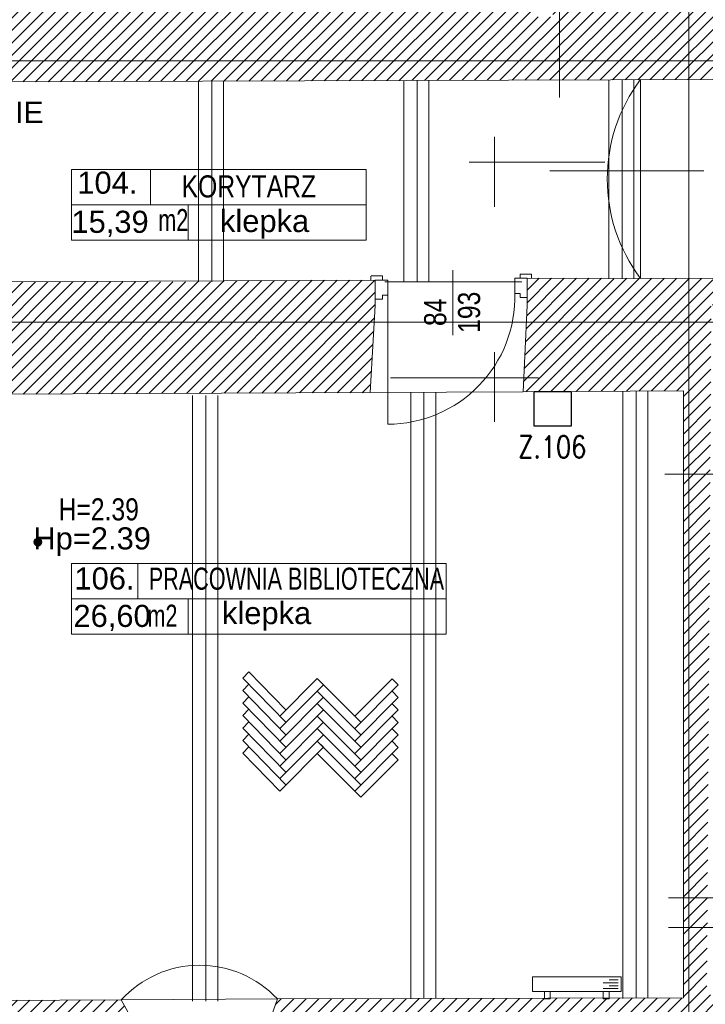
# Model space of a CAD drawing. Header units: millimetres. Extents: x -573548 to 674770, y -184010 to -47794.
# Tile 43 of 181: x 109136 to 113789, y -154884 to -148203. Entities that reach past the tile are written whole.
import ezdxf
from ezdxf.enums import TextEntityAlignment as Align

# ---------------------------------------------------------------- set-up
doc = ezdxf.new("R2010")
doc.units = ezdxf.units.MM
for name, color, linetype, lineweight in [('A.05 RZUT 1 PIĘTRA_is$0$0_Nr_pióra__12', 8, 'Continuous', 9), ('A.05 RZUT 1 PIĘTRA_is$0$0_Nr_pióra__25', 8, 'Continuous', 9), ('A.05 RZUT 1 PIĘTRA_is$0$A-DRZWI_Nr_pióra__9', 8, 'Continuous', 9), ('A.05 RZUT 1 PIĘTRA_is$0$A-OPISY-2_Nr_pióra__2', 8, 'Continuous', 9), ('A.05 RZUT 1 PIĘTRA_is$0$A-OPISY-3_Nr_pióra__6', 8, 'Continuous', 9), ('A.05 RZUT 1 PIĘTRA_is$0$A-WYSOKOSCI_Nr_pióra__7', 8, 'Continuous', 9), ('A.05 RZUT 1 PIĘTRA_is$0$belki nad_Nr_pióra__1', 8, 'Continuous', 9), ('A.05 RZUT 1 PIĘTRA_is$0$DIM MALY_Nr_pióra__8', 8, 'Continuous', 9), ('A.05 RZUT 1 PIĘTRA_is$0$Drawing & Figure_Nr_pióra__18', 8, 'Continuous', 9), ('A.05 RZUT 1 PIĘTRA_is$0$DRZWI_Nr_pióra__41', 8, 'Continuous', 9), ('A.05 RZUT 1 PIĘTRA_is$0$linia nadproza_Nr_pióra__1', 8, 'Continuous', 9), ('A.05 RZUT 1 PIĘTRA_is$0$Nowe_00 ZMIANY_Nr_pióra__59', 8, 'Continuous', 9), ('A.05 RZUT 1 PIĘTRA_is$0$opisy inne_Nr_pióra__1', 8, 'Continuous', 9), ('A.05 RZUT 1 PIĘTRA_is$0$OSIE_Nr_pióra__1', 8, 'Continuous', 9), ('A.05 RZUT 1 PIĘTRA_is$0$podciagi_Nr_pióra__1', 8, 'Continuous', 9), ('A.05 RZUT 1 PIĘTRA_is$0$POSADZKI_Nr_pióra__18', 8, 'Continuous', 9), ('A.05 RZUT 1 PIĘTRA_is$0$strop_Nr_pióra__8', 8, 'Continuous', 9), ('A.05 RZUT 1 PIĘTRA_is$0$Structural - Bearing_Nr_pióra__21', 8, 'Continuous', 9), ('A.05 RZUT 1 PIĘTRA_is$0$Structural - Grid', 8, 'Continuous', 9), ('A.05 RZUT 1 PIĘTRA_is$0$Structural - Grid_Nr_pióra__17', 8, 'Continuous', 9), ('A.05 RZUT 1 PIĘTRA_is$0$WIDOK_Nr_pióra__8', 8, 'Continuous', 9), ('BMS_URZĄDZENIA', 30, 'Continuous', 30), ('SAN_Grzejniki CO na rzucie', 7, 'Continuous', 13)]:
    doc.layers.add(name, color=color, linetype=linetype, lineweight=lineweight)
doc.styles.add('A.05 RZUT 1 PIĘTRA_is$0$STYL_AUTOMATYCZNY_1', font='arial.ttf')
doc.styles.add('A.05 RZUT 1 PIĘTRA_is$0$STYL_AUTOMATYCZNY_2', font='arial.ttf')
doc.styles.add('A.05 RZUT 1 PIĘTRA_is$0$STYL_AUTOMATYCZNY_4', font='arial.ttf', dxfattribs={"width": 0.8})
doc.styles.add('A.05 RZUT 1 PIĘTRA_is$0$STYL_AUTOMATYCZNY_5', font='arial.ttf', dxfattribs={"width": 0.7})
doc.styles.add('SIMPLEX-10', font='simplex.shx', dxfattribs={"width": 0.8, "height": 10})
doc.dimstyles.new('A.05 RZUT 1 PIĘTRA_is$0$STYL_AUTOMATYCZNY__7', dxfattribs={"dimtxt": 0.18, "dimasz": 91.2, "dimexe": 0.18, "dimexo": 0.0625, "dimgap": 0, "dimtad": 0, "dimtih": 1, "dimtoh": 1, "dimdec": 4, "dimzin": 0, "dimdsep": 46, "dimcen": 0.09, "dimadec": 0, "dimazin": 0, "dimtfac": 1, "dimtdec": 4, "dimtmove": 0, "dimatfit": 3, "dimldrblk": 'A.05 RZUT 1 PIĘTRA_is$0$ARROWHEAD_11', "dimfxl": 1, "dimtolj": 1, "dimtzin": 0, "dimarcsym": 0})
pattern_1 = [(45, (0, 0), (-42.426407, 42.426407), [])]

# ---------------------------------------------------------------- blocks, each defined once
blk = doc.blocks.new('A.05 RZUT 1 PIĘTRA_is$0$Standardowy znacznik osi')
at = {"layer": 'A.05 RZUT 1 PIĘTRA_is$0$Structural - Grid_Nr_pióra__17'}
blk.add_line((1000, 0), (17855.4, 0), dxfattribs=at)
at = {"layer": 'A.05 RZUT 1 PIĘTRA_is$0$Structural - Grid_Nr_pióra__17', "style": 'A.05 RZUT 1 PIĘTRA_is$0$STYL_AUTOMATYCZNY_1'}
for tag, p in [('AC_MarkerText_1_0', (5, -80)), ('AC_MarkerText_1_1', (19360.4, -80))]:
    blk.add_attdef(tag, text='', height=350, rotation=270, dxfattribs=at).set_placement(p, align=Align.TOP_CENTER)
blk = doc.blocks.new('A.05 RZUT 1 PIĘTRA_is$0$Standardowy znacznik osi_3')
at = {"layer": 'A.05 RZUT 1 PIĘTRA_is$0$Structural - Grid_Nr_pióra__17'}
blk.add_line((2962.2, 0), (40906.6, 0), dxfattribs=at)
at = {"layer": 'A.05 RZUT 1 PIĘTRA_is$0$Structural - Grid_Nr_pióra__17', "style": 'A.05 RZUT 1 PIĘTRA_is$0$STYL_AUTOMATYCZNY_1'}
for tag, p in [('AC_MarkerText_1_0', (-250, -335)), ('AC_MarkerText_1_1', (44118.7, -335))]:
    blk.add_attdef(tag, text='', height=350, rotation=180, dxfattribs=at).set_placement(p, align=Align.TOP_CENTER)
blk = doc.blocks.new('A.05 RZUT 1 PIĘTRA_is$0$Standardowy znacznik osi_4')
at = {"layer": 'A.05 RZUT 1 PIĘTRA_is$0$Structural - Grid_Nr_pióra__17'}
blk.add_line((1000, 0), (42868.7, 0), dxfattribs=at)
at = {"layer": 'A.05 RZUT 1 PIĘTRA_is$0$Structural - Grid_Nr_pióra__17', "style": 'A.05 RZUT 1 PIĘTRA_is$0$STYL_AUTOMATYCZNY_1'}
for tag, p in [('AC_MarkerText_1_0', (-250, -335)), ('AC_MarkerText_1_1', (44118.7, -335))]:
    blk.add_attdef(tag, text='', height=350, rotation=180, dxfattribs=at).set_placement(p, align=Align.TOP_CENTER)
blk = doc.blocks.new('A.05 RZUT 1 PIĘTRA_is$0$ARROWHEAD_11')
at = {"color": 0, "linetype": 'Continuous', "lineweight": 0}
blk.add_line((0, 0), (-1, 0), dxfattribs=at)
at = {"color": 0, "linetype": 'Continuous', "lineweight": 0, "const_width": 0.25, "flags": 128}
blk.add_lwpolyline([(-0.125, 0, 1), (0.125, 0, 1)], format="xyb", close=True, dxfattribs=at)
blk = doc.blocks.new('A.05 RZUT 1 PIĘTRA_is')
at = {"layer": 'A.05 RZUT 1 PIĘTRA_is$0$A-WYSOKOSCI_Nr_pióra__7'}
blk.add_hatch(color=256, dxfattribs=at).paths.add_polyline_path([(109570.3, -101747.7, 1), (109516.9, -101747.7, 1)])
blk.add_hatch(color=256, dxfattribs=at).paths.add_polyline_path([(109570.3, -101747.7, 1), (109516.9, -101747.7, 1)])
at = {"layer": 'A.05 RZUT 1 PIĘTRA_is$0$Drawing & Figure_Nr_pióra__18'}
h = blk.add_hatch(dxfattribs=at)
h.set_pattern_fill('Common_Brick_0001', color=256, style=0, pattern_type=2)
h.set_pattern_definition(pattern_1)
h.paths.add_polyline_path([(107002, -98581.8, 0.420514), (107052, -98632.9), (108086.6, -98629.3), (113084.1, -98612.3), (113633, -98610.4), (114124, -98608.8), (114124.1, -98500), (114125.5, -98500), (114813.7, -98495.8), (115356.2, -98492.6), (115356.2, -98382.9), (115357, -98362.8), (115372.7, -97992.8), (115059.1, -97992.8), (114813.7, -97992.8), (114134.1, -97992.8), (114134.1, -97892.9), (113754.1, -97892.9), (113754.1, -97341), (113754.1, -96932.9), (114134.1, -96932.9), (114134.1, -95797.3), (114134.1, -95742.8), (114004.1, -95742.1), (113586.7, -95858.2), (113588.5, -97341), (113589.1, -97902.7), (113084.1, -97903.6), (113039.1, -97903.7), (113039.1, -97903.9), (113039.1, -98183.7), (112899.1, -98183.7), (112899.1, -97903.9), (109246.8, -97910.1), (109246.8, -97909.8), (108086.6, -97911.7), (107534.3, -97912.6), (107543.3, -97341), (107569.6, -95662.9), (107159.6, -95652.5), (107159.6, -95653.3), (107029.6, -95683.1), (107029.4, -95683.1), (107018, -96942.8), (107460, -96942.9), (107460, -97341), (107460, -97912.8), (107009.2, -97912.7)])
h = blk.add_hatch(dxfattribs=at)
h.set_pattern_fill('Common_Brick_0001', color=256, style=0, pattern_type=2)
h.set_pattern_definition(pattern_1)
h.paths.add_polyline_path([(105902, -100099.6), (105905.2, -100545.8), (106081.9, -100547), (106081.9, -100542.8), (106251.9, -100542.8), (106251.9, -100548.1), (106825.2, -100551.8), (106825.2, -100612.9), (106962.9, -100612.9), (107102.9, -100612.9), (107103.2, -100612.9), (107102.9, -100752.9), (106825.2, -100752.9), (106825.2, -101286.9), (106825.2, -101876.3), (106825.2, -102462.9), (106387.2, -102462.9), (106262.9, -102629.2), (106795.2, -102632.9), (106795.2, -102727.6), (106802.5, -102727.6), (106802.5, -103207.6), (106795.2, -103207.6), (106795.2, -103707.9), (106935.2, -103707.9), (107454.1, -103632.9), (107455, -101286.9), (107455.1, -100752.9), (107778.3, -100751.3), (107778.3, -100750.6), (107778.3, -100612.9), (107778.3, -100472.9), (107778.3, -100472.6), (107918.3, -100472.9), (107918.3, -100750.6), (108086.6, -100749.9), (111798.3, -100734.1), (111833.7, -100142.9), (111833.7, -99969.8), (110804.1, -99974.8), (110804.1, -99982.6), (109164.1, -99982.9), (109164.1, -99982.8), (108086.6, -99988), (106790.4, -99994.3, -1.056946), (106214.9, -99979.1), (105912.7, -99976.9), (105911.7, -100099.6)])
h = blk.add_hatch(dxfattribs=at)
h.set_pattern_fill('Common_Brick_0001', color=256, style=0, pattern_type=2)
h.set_pattern_definition(pattern_1)
h.paths.add_polyline_path([(111169, -104848), (111078.9, -105102.1), (111079.8, -105238.5), (111093.8, -105358.4), (111103.4, -105358.4, -0.383982), (111139.1, -105393.5), (111151.4, -105393.4), (111151.5, -105408.4, 1.205804), (111199.5, -105440.3), (111214.3, -105440.2), (111214.4, -105457.7), (111297.1, -105457.2), (111297.3, -105457.1), (113184.3, -105444.1), (113225.6, -105444), (113225.5, -105426.5), (113240.3, -105426.4, 0.263086), (113263.3, -105443.8), (113271.3, -105443.8, 0.761796), (113278.6, -105387.7), (113278.5, -105372.8), (113725.3, -105371.2), (114172.1, -105369.5), (114172.2, -105384.4, 0.761796), (114179.9, -105440.4), (114187.8, -105440.4, 0.263086), (114210.7, -105422.8), (114225.5, -105422.8), (114225.6, -105440.3), (114308.2, -105439.9), (116761.7, -105424.2), (116761.6, -105406.7), (116776.3, -105406.6, 1.205804), (116824, -105374.1), (116823.9, -105359.1), (116836.2, -105359.1, -0.383982), (116871.5, -105323.5), (116881, -105323.5), (116893.6, -105203.4), (116892.8, -105060.8), (116795.3, -104814), (114084.3, -104820.4), (114085.5, -104584.5), (114085.8, -104584.5), (114087.2, -104362.2), (114088.5, -104162.2), (114106.6, -101286.9), (114113.8, -100140.1), (114813.7, -100135.9), (115334.3, -100132.7), (115321.7, -100127), (115334.3, -100127), (115334.3, -99997), (115321.5, -99997), (115144.1, -100010.9), (115144.1, -100003.9), (115059.1, -100004.4), (114813.7, -100005.9), (114124.1, -100010), (114124, -99958.8), (113634.3, -99958.4), (113634.3, -99958.8, -0.0001), (113634, -99958.4), (113589.1, -99958.4), (113509.1, -99958.3), (113509.1, -99961), (113419.1, -99960.9), (113419.1, -99958.3), (112864.4, -99957.8), (112864.4, -100087.8), (112864.4, -100142.9), (112838.3, -100727.8), (113924.9, -100721.2), (113924.9, -101286.9), (113924.9, -104162.2), (113924.9, -104362.2), (113924.9, -104841.3), (113684.1, -104841.9), (113604.1, -104842.1), (113514.1, -104842.3)])
h = blk.add_hatch(dxfattribs=at)
h.set_pattern_fill('Common_Brick_0001', color=256, style=0, pattern_type=2)
h.set_pattern_definition(pattern_1)
h.paths.add_polyline_path([(104890.7, -105120.6), (104890.7, -105263.1), (104904, -105383.1), (104913.6, -105383.1, -0.383982), (104949.1, -105418.5), (104961.4, -105418.5), (104961.4, -105433.5, 1.205804), (105009.2, -105465.7), (105024, -105465.7), (105024, -105483.1), (107038.1, -105476), (107120.8, -105475.7), (107120.7, -105458.2), (107135.5, -105458.2, 0.263086), (107158.5, -105475.6), (107166.5, -105475.5, 0.761796), (107173.8, -105419.4), (107173.7, -105404.6), (107620.5, -105402.9), (108067.3, -105401.3), (108067.4, -105416.1, 0.761796), (108075.1, -105472.2), (108083, -105472.1, 0.263086), (108105.9, -105454.6), (108120.7, -105454.5), (108120.8, -105472), (108203.4, -105471.7), (110054.7, -105464.7), (110114.7, -105464.4), (110114.6, -105446.9), (110129.3, -105446.8, 1.205804), (110177, -105414.3), (110176.9, -105399.3), (110189.2, -105399.2, -0.383982), (110224.5, -105363.7), (110234, -105363.6), (110246.7, -105243.6), (110245.8, -105101), (110109.9, -104854.5), (110109.8, -104854.5), (109284.1, -104857.5), (109284.1, -104862.9), (107454.1, -104864.2), (107454.1, -104662.9), (106925.2, -104627.7), (106795.2, -104627.7), (106795.2, -104633), (106795.2, -104852.9), (104994.1, -104852.9)])
at = {"layer": 'A.05 RZUT 1 PIĘTRA_is$0$0_Nr_pióra__12'}
blk.add_line((113017.3, -99228.9), (114062.9, -99228.9), dxfattribs=at)
at = {"layer": 'A.05 RZUT 1 PIĘTRA_is$0$0_Nr_pióra__25'}
for p, q in [((112642.8, -99473.1), (112642.8, -98999.3)), ((112470.3, -99170.1), (113390.7, -99170.1)), ((112642.8, -100932.8), (112642.8, -100459)), ((112942.3, -100632.5), (111936, -100632.5))]:
    blk.add_line(p, q, dxfattribs=at)
at = {"layer": 'A.05 RZUT 1 PIĘTRA_is$0$A-DRZWI_Nr_pióra__9'}
blk.add_line((112360.7, -99902.7), (112360.7, -100343.7), dxfattribs=at)
blk.add_lwpolyline([(111918.2, -100072.7), (111918.2, -100948, 0.42244), (112780.4, -100060.8)], format="xyb", dxfattribs=at)
at = {"layer": 'A.05 RZUT 1 PIĘTRA_is$0$A-OPISY-3_Nr_pióra__6'}
for p, q in [((110307.5, -99220), (110307.5, -99460.1)), ((109771.4, -99460), (111771.4, -99460)), ((110564.4, -99460.1), (110564.4, -99700)), ((110221.8, -101893.9), (110221.8, -102134)), ((109771.4, -102133.9), (112314.7, -102133.9)), ((109852.8, -102133.7), (111556.3, -102133.7)), ((110564.4, -102134), (110564.4, -102373.9))]:
    blk.add_line(p, q, dxfattribs=at)
for points in [[(109771.4, -99700), (109771.4, -99220), (111771.4, -99220), (111771.4, -99700)], [(109771.4, -102373.9), (109771.4, -101893.9), (112314.7, -101893.9), (112314.7, -102373.9)]]:
    blk.add_lwpolyline(points, close=True, dxfattribs=at)
at = {"layer": 'A.05 RZUT 1 PIĘTRA_is$0$A-WYSOKOSCI_Nr_pióra__7'}
blk.add_circle((109543.6, -101747.7), 26.7, dxfattribs=at)
blk.add_circle((109543.6, -101747.7), 26.7, dxfattribs=at)
at = {"layer": 'A.05 RZUT 1 PIĘTRA_is$0$belki nad_Nr_pióra__1'}
for p, q in [((110634.1, -98620.7), (110634.1, -99982.6)), ((110804.1, -98620.1), (110804.1, -99982.6)), ((112026.8, -98615.9), (112026.8, -99982.6)), ((112196.8, -98615.3), (112196.8, -99982.6)), ((113419.1, -98611.2), (113419.1, -99960.9)), ((113589.1, -98611.2), (113589.1, -99960.9)), ((112074.1, -100732.3), (112074.1, -104842.4)), ((112244.1, -100731.3), (112244.1, -104841.4)), ((113514.1, -100723.7), (113514.1, -104843.8)), ((113684.1, -100722.7), (113684.1, -104842.8)), ((110594.1, -100752.9), (110594.1, -104862.9)), ((110764.1, -100752.9), (110764.1, -104862.9))]:
    blk.add_line(p, q, dxfattribs=at)
at = {"layer": 'A.05 RZUT 1 PIĘTRA_is$0$DIM MALY_Nr_pióra__8'}
for p, q in [((113084.1, -97807.7), (113084.1, -98731.1)), ((113799.2, -101286.9), (114211.7, -101286.9)), ((113824.6, -104162.2), (114208.8, -104162.2)), ((113824.6, -104362.2), (114208.8, -104362.2))]:
    blk.add_line(p, q, dxfattribs=at)
at = {"layer": 'A.05 RZUT 1 PIĘTRA_is$0$DRZWI_Nr_pióra__41'}
for p, q in [((111882, -99969.8), (111833.7, -99969.8)), ((112816.1, -99957.8), (112864.4, -99957.8))]:
    blk.add_line(p, q, dxfattribs=at)
for points in [[(111882, -99941.6), (111807.9, -99941.6, 0.414334), (111803.9, -99945.6), (111803.9, -99969.8)], [(112816.1, -99929.7), (112890.2, -99929.7, -0.414334), (112894.2, -99933.7), (112894.2, -99957.8)]]:
    blk.add_lwpolyline(points, format="xyb", dxfattribs=at)
for points in [[(111833.7, -100099.8), (111882, -100099.8), (111882, -100072.7), (111917.7, -100072.7), (111917.7, -99969.8), (111882, -99969.8), (111882, -99941.6)], [(112864.4, -100087.8), (112816.1, -100087.8), (112816.1, -100060.8), (112780.4, -100060.8), (112780.4, -99957.8), (112816.1, -99957.8), (112816.1, -99929.7)]]:
    blk.add_lwpolyline(points, dxfattribs=at)
at = {"layer": 'A.05 RZUT 1 PIĘTRA_is$0$linia nadproza_Nr_pióra__1'}
for p, q in [((113634.1, -98610.4), (113634.3, -99958.8)), ((111899.1, -99982.9), (112829.1, -99982.9)), ((111797.1, -100734.1), (112837, -100727.8))]:
    blk.add_line(p, q, dxfattribs=at)
at = {"layer": 'A.05 RZUT 1 PIĘTRA_is$0$OSIE_Nr_pióra__1'}
for p, q in [((110724.1, -98620.3), (110724.1, -99982.7)), ((112116.8, -98615.6), (112116.8, -99982.7)), ((113509.1, -98611.2), (113509.1, -99961)), ((112164.1, -100731.8), (112164.1, -104841.8)), ((113604.1, -100723.2), (113604.1, -104843.3)), ((110684.1, -100752.9), (110684.1, -104862.9))]:
    blk.add_line(p, q, dxfattribs=at)
at = {"layer": 'A.05 RZUT 1 PIĘTRA_is$0$podciagi_Nr_pióra__1'}
blk.add_arc((114529.7, -99283.8), 1121.4, 142.99071, 217.00929, dxfattribs=at)
at = {"layer": 'A.05 RZUT 1 PIĘTRA_is$0$POSADZKI_Nr_pióra__18'}
for p, q in [((110933.6, -102670.5), (110976.1, -102628.1)), ((111227.2, -102970.7), (110933.6, -102670.5)), ((111227.2, -102885.9), (110976.1, -102628.1)), ((111184.8, -102928.3), (111439.3, -102673.7)), ((111736.3, -102970.7), (111439.3, -102673.7)), ((111693.9, -102928.3), (111947.1, -102675.1)), ((111989.5, -102717.5), (111947.1, -102675.1)), ((110933.6, -102755.3), (110976.1, -102712.9)), ((111184.8, -103013.1), (111481.7, -102716.2)), ((111439.3, -102758.6), (111481.7, -102716.2)), ((111693.9, -103013.1), (111989.5, -102717.5)), ((111227.2, -103055.6), (110933.6, -102755.3)), ((110933.6, -102840.2), (110976.1, -102797.8)), ((111184.8, -103098), (111481.7, -102801)), ((111736.3, -103055.6), (111439.3, -102758.6)), ((111693.9, -103098), (111989.5, -102802.4)), ((111989.5, -102802.4), (111947.1, -102759.9)), ((111227.2, -103140.4), (110933.6, -102840.2)), ((110933.6, -102925.1), (110976.1, -102882.6)), ((111184.8, -103182.8), (111481.7, -102885.9)), ((111736.3, -103140.4), (111439.3, -102843.4)), ((111989.5, -102887.2), (111947.1, -102844.8)), ((111227.2, -103225.3), (110933.6, -102925.1)), ((111736.3, -103225.3), (111439.3, -102928.3)), ((111693.9, -103182.8), (111989.5, -102887.2)), ((111989.5, -102972.1), (111947.1, -102929.7)), ((110933.6, -103009.9), (110976.1, -102967.5)), ((111227.2, -103310.1), (110933.6, -103009.9)), ((111184.8, -103267.7), (111481.7, -102970.7)), ((111736.3, -103310.1), (111439.3, -103013.1)), ((111693.9, -103267.7), (111989.5, -102972.1)), ((111989.5, -103056.9), (111947.1, -103014.5)), ((110933.6, -103094.8), (110976.1, -103052.3)), ((111184.8, -103352.5), (111481.7, -103055.6)), ((111693.9, -103352.5), (111989.5, -103056.9)), ((111227.2, -103395), (110933.6, -103094.8)), ((110933.6, -103179.6), (110976.1, -103137.2)), ((111184.8, -103437.4), (111481.7, -103140.4)), ((111736.3, -103395), (111439.3, -103098)), ((111481.7, -103140.4), (111439.3, -103098)), ((111693.9, -103437.4), (111989.5, -103141.8)), ((111989.5, -103141.8), (111947.1, -103099.4)), ((111184.8, -103437.4), (110933.6, -103179.6)), ((111736.3, -103479.8), (111439.3, -103182.8)), ((111989.5, -103226.6), (111947.1, -103184.2)), ((111736.3, -103479.8), (111989.5, -103226.6))]:
    blk.add_line(p, q, dxfattribs=at)
at = {"layer": 'A.05 RZUT 1 PIĘTRA_is$0$strop_Nr_pióra__8'}
blk.add_arc((110642.4, -105339.1), 720, 43.00665, 137.70066, dxfattribs=at)
at = {"layer": 'A.05 RZUT 1 PIĘTRA_is$0$Structural - Bearing_Nr_pióra__21'}
for p, q in [((114124, -98608.8), (107052, -98632.9)), ((111833.7, -99969.8), (106790.4, -99994.3)), ((111833.7, -99969.8), (111833.7, -100142.9)), ((112864.4, -99957.8), (112864.4, -100142.9)), ((114124, -99958.8), (112864.4, -99957.8)), ((111833.7, -100142.9), (111798.3, -100734.1)), ((112864.4, -100142.9), (112838.3, -100727.8)), ((111798.3, -100734.1), (107918.3, -100750.6)), ((113924.9, -100721.2), (112838.3, -100727.8)), ((113924.9, -100721.2), (113924.9, -104841.3)), ((110109.9, -104854.5), (107454.1, -104864.2)), ((110245.8, -105101), (110109.9, -104854.5)), ((111078.9, -105102.1), (111169, -104848)), ((113924.9, -104841.3), (111169, -104848))]:
    blk.add_line(p, q, dxfattribs=at)
at = {"layer": 'A.05 RZUT 1 PIĘTRA_is$0$WIDOK_Nr_pióra__8'}
blk.add_line((110109.8, -104854.5), (111169, -104848), dxfattribs=at)
at = {"layer": 'A.05 RZUT 1 PIĘTRA_is$0$Structural - Grid', "zscale": 1000}
for name, p, rotation in [('A.05 RZUT 1 PIĘTRA_is$0$Standardowy znacznik osi', (113962.3, -108395.1), 90), ('A.05 RZUT 1 PIĘTRA_is$0$Standardowy znacznik osi_4', (121683.4, -98482.5), 180), ('A.05 RZUT 1 PIĘTRA_is$0$Standardowy znacznik osi_3', (121683.4, -100254.9), 180)]:
    blk.add_blockref(name, p, dxfattribs=dict(at, rotation=rotation))
at = {"layer": 'A.05 RZUT 1 PIĘTRA_is$0$A-OPISY-2_Nr_pióra__2', "char_height": 150}
for s, insert, attachment_point, style in [('\\A1;{\\pql;\\fArial|b0|i0|c238|p0;\\W1.000000;104.}', (109811.4, -99386.1), 7, 'A.05 RZUT 1 PIĘTRA_is$0$STYL_AUTOMATYCZNY_1'), ('\\A1;{\\pql;\\fArial|b0|i0|c238|p0;\\W0.800000;KORYTARZ}', (110519, -99411.6), 7, 'A.05 RZUT 1 PIĘTRA_is$0$STYL_AUTOMATYCZNY_4'), ('\\A1;{\\pql;\\fArial|b0|i0|c238|p0;\\W1.000000;15,39}', (109771.4, -99677.7), 7, 'A.05 RZUT 1 PIĘTRA_is$0$STYL_AUTOMATYCZNY_1'), ('\\A1;{\\pqr;\\fArial|b0|i0|c238|p0;\\W0.700000;m2}', (110564.4, -99488.2), 3, 'A.05 RZUT 1 PIĘTRA_is$0$STYL_AUTOMATYCZNY_5'), ('\\A1;{\\pql;\\fArial|b0|i0|c238|p0;\\W1.000000; klepka}', (110721.3, -99689.5), 7, 'A.05 RZUT 1 PIĘTRA_is$0$STYL_AUTOMATYCZNY_1'), ('\\A1;{\\pql;\\fArial|b0|i0|c238|p0;\\W1.000000;106.}', (109791.8, -102072), 7, 'A.05 RZUT 1 PIĘTRA_is$0$STYL_AUTOMATYCZNY_1'), ('\\A1;{\\pql;\\fArial|b0|i0|c238|p0;\\W0.700000;PRACOWNIA BIBLIOTECZNA}', (110296.1, -102073.4), 7, 'A.05 RZUT 1 PIĘTRA_is$0$STYL_AUTOMATYCZNY_5'), ('\\A1;{\\pql;\\fArial|b0|i0|c238|p0;\\W1.000000;26,60}', (109785, -102351.6), 7, 'A.05 RZUT 1 PIĘTRA_is$0$STYL_AUTOMATYCZNY_1'), ('\\A1;{\\pqr;\\fArial|b0|i0|c238|p0;\\W0.700000;m2}', (110491, -102172.5), 3, 'A.05 RZUT 1 PIĘTRA_is$0$STYL_AUTOMATYCZNY_5'), ('\\A1;{\\pql;\\fArial|b0|i0|c238|p0;\\W1.000000;klepka}', (110793.2, -102349.6), 7, 'A.05 RZUT 1 PIĘTRA_is$0$STYL_AUTOMATYCZNY_1')]:
    blk.add_mtext(s, dxfattribs=dict(at, insert=insert, attachment_point=attachment_point, style=style))
at = {"layer": 'A.05 RZUT 1 PIĘTRA_is$0$A-WYSOKOSCI_Nr_pióra__7', "char_height": 150, "attachment_point": 5}
for s, insert, style in [('\\A1;{\\pqc;\\fArial|b0|i0|c238|p0;\\W0.800000;H=2.39}', (109956.6, -101527), 'A.05 RZUT 1 PIĘTRA_is$0$STYL_AUTOMATYCZNY_4'), ('\\A1;{\\pqc;\\fArial|b0|i0|c238|p0;\\W1.000000;Hp=2.39}', (109911.9, -101745.4), 'A.05 RZUT 1 PIĘTRA_is$0$STYL_AUTOMATYCZNY_1')]:
    blk.add_mtext(s, dxfattribs=dict(at, insert=insert, style=style))
at = {"layer": 'A.05 RZUT 1 PIĘTRA_is$0$Nowe_00 ZMIANY_Nr_pióra__59', "insert": (106140, -98854.4), "char_height": 150, "attachment_point": 4, "style": 'A.05 RZUT 1 PIĘTRA_is$0$STYL_AUTOMATYCZNY_2'}
blk.add_mtext('\\A1;{\\pql;\\fArial|b0|i0|c238|p0;\\W1.000000;wymiana \\fHelvetica|b0|i0|c0|p0;\\H0.971429x;\\W1.000000;rozdzielnicy zgodnie z PT IE}', dxfattribs=at)
at = {"layer": 'A.05 RZUT 1 PIĘTRA_is$0$opisy inne_Nr_pióra__1', "char_height": 150, "attachment_point": 5, "rotation": 90, "style": 'A.05 RZUT 1 PIĘTRA_is$0$STYL_AUTOMATYCZNY_4'}
for s, insert in [('\\A1;{\\pqc;\\fArial|b0|i0|c238|p0;\\W0.800000;193}', (112471.1, -100188.9)), ('\\A1;{\\pqc;\\fArial|b0|i0|c238|p0;\\W0.800000;84}', (112241.3, -100188.9))]:
    blk.add_mtext(s, dxfattribs=dict(at, insert=insert))
at = {"layer": 'A.05 RZUT 1 PIĘTRA_is$0$Nowe_00 ZMIANY_Nr_pióra__59', "annotation_type": 0, "has_hookline": 1, "hookline_direction": 0, "text_width": 3430.5}
blk.add_leader([(104670.9, -100122.3), (105950.6, -98854.4), (106140, -98842.6)], dimstyle='A.05 RZUT 1 PIĘTRA_is$0$STYL_AUTOMATYCZNY__7', dxfattribs=at)

msp = doc.modelspace()

# ---------------------------------------------------------------- linework, layer by layer
at = {"layer": 'BMS_URZĄDZENIA'}
msp.add_lwpolyline([(112628.326, -150726.602), (112879.59, -150726.602), (112879.59, -150961.516), (112628.326, -150961.516)], close=True, dxfattribs=at)
at = {"layer": 'SAN_Grzejniki CO na rzucie', "color": 150}
for p, q in [((113197.052, -154717.971), (113137.052, -154717.971)), ((113197.052, -154737.971), (113097.052, -154737.971)), ((113197.052, -154777.971), (113097.052, -154777.971)), ((113197.052, -154757.971), (113137.052, -154757.971))]:
    msp.add_line(p, q, dxfattribs=at)
for points in [[(113217.052, -154697.971), (112617.052, -154697.971), (112617.052, -154797.971), (113217.052, -154797.971), (113217.052, -154697.971)], [(112737.052, -154797.971), (112737.052, -154847.971), (112697.052, -154847.971), (112697.052, -154797.971)], [(113137.052, -154797.971), (113137.052, -154847.971), (113097.052, -154847.971), (113097.052, -154797.971)]]:
    msp.add_lwpolyline(points, dxfattribs=at)

# ---------------------------------------------------------------- block references
at = {"color": 150}
msp.add_blockref('A.05 RZUT 1 PIĘTRA_is', (-284.351, -50000), dxfattribs=at)

# ---------------------------------------------------------------- texts
at = {"layer": 'BMS_URZĄDZENIA', "lineweight": 30, "insert": (112750.464, -151102.225), "char_height": 150, "width": 609.56559, "attachment_point": 5, "style": 'SIMPLEX-10'}
msp.add_mtext('Z.106', dxfattribs=at)

doc.saveas('drawing.dxf')
